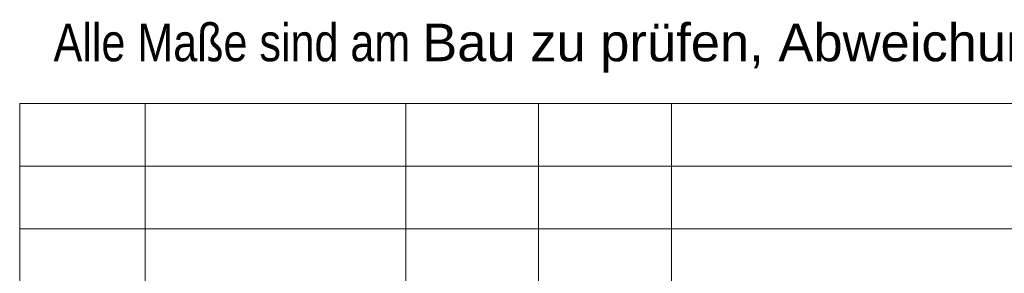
# Model space of a CAD drawing. Extents: x -620 to 3480, y 62 to 1102.
# Tile 54 of 256: x 115 to 194, y 436 to 456. Entities that reach past the tile are written whole.
import ezdxf

# ---------------------------------------------------------------- set-up
doc = ezdxf.new("R2010")
doc.units = 0
doc.layers.add('iwb_HB-Hinweis-Kopf-Archi', color=3, linetype='Continuous', lineweight=25, true_color=0x00ff00)
doc.layers.add('iwb_Plankopf Linie', color=7, linetype='Continuous', lineweight=13)
doc.styles.add('Arial', font='ARIALN.TTF', dxfattribs={"height": 300})

msp = doc.modelspace()

# ---------------------------------------------------------------- linework, layer by layer
at = {"layer": 'iwb_Plankopf Linie', "ltscale": 0.13}
for p, q in [((295.353, 449.32), (115.353, 449.32)), ((115.353, 369.32), (115.353, 449.32)), ((125.353, 374.32), (125.353, 449.32)), ((146.153, 374.32), (146.153, 449.32)), ((156.753, 374.32), (156.753, 449.32)), ((167.353, 374.32), (167.353, 449.32)), ((295.353, 444.32), (115.353, 444.32)), ((295.353, 439.32), (115.353, 439.32))]:
    msp.add_line(p, q, dxfattribs=at)

# ---------------------------------------------------------------- texts
at = {"layer": 'iwb_HB-Hinweis-Kopf-Archi', "lineweight": 25, "ltscale": 0.25, "insert": (118.058, 455.682), "char_height": 3, "width": 6120, "attachment_point": 1, "line_spacing_factor": 0.8, "style": 'Arial'}
msp.add_mtext('Alle Maße sind am \\fArial|b0|i0|c0|p34;Bau zu prüfen, Abweichungen sind der Bauleitung anzuzeigen!', dxfattribs=at)

doc.saveas('drawing.dxf')
